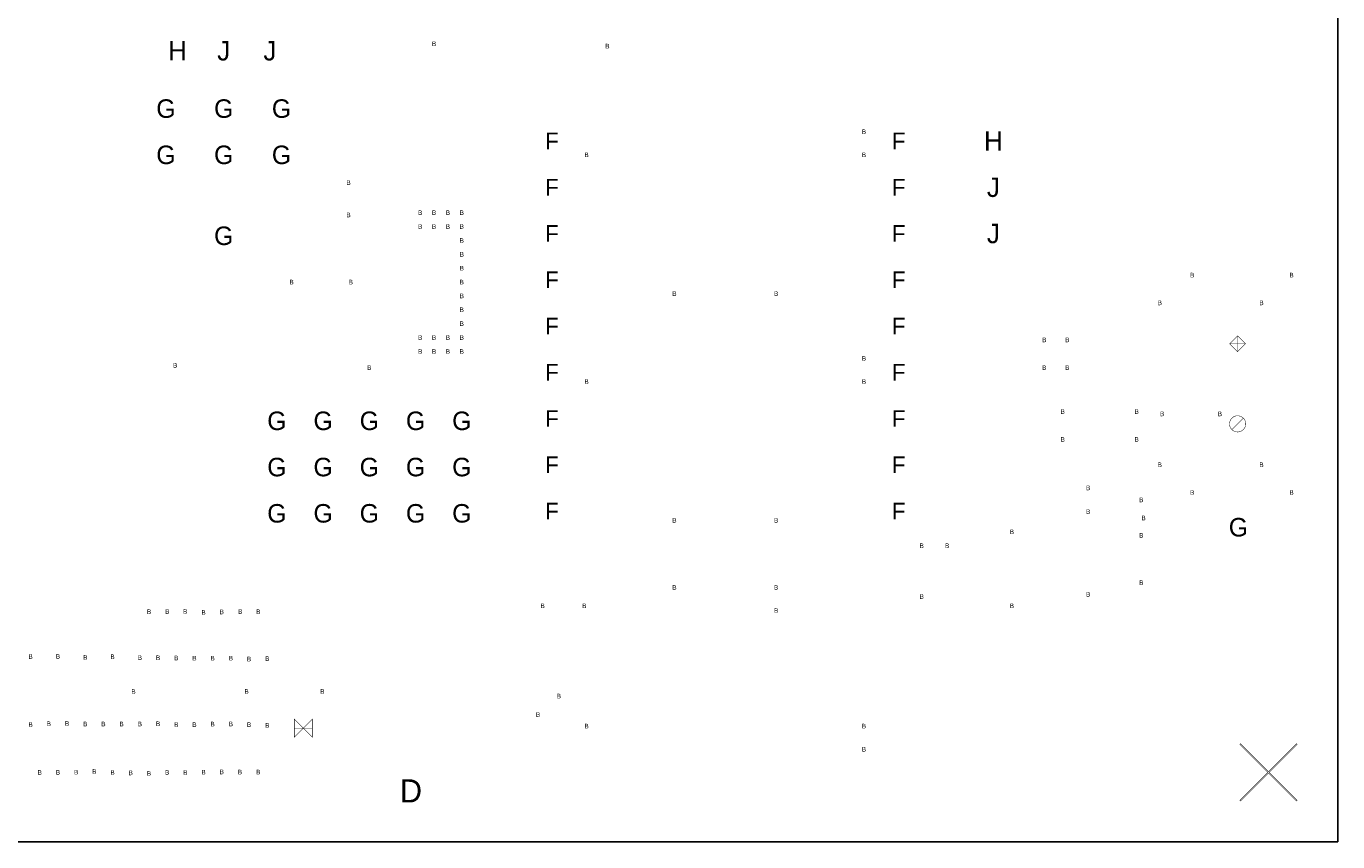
# Model space of a CAD drawing. Extents: x -0.5 to 11.3, y -1.3 to 8.4.
# Tile 7 of 11: x 3.2 to 6, y 0 to 1.8. Entities that reach past the tile are written whole.
import ezdxf
from ezdxf.enums import TextEntityAlignment as Align

# ---------------------------------------------------------------- set-up
doc = ezdxf.new("R2010")
doc.units = 0
doc.header["$MEASUREMENT"] = 0
doc.layers.add('BOARD_OUTLINE', color=10, linetype='CONTINUOUS')
doc.layers.add('DRILL_DRAWING', color=170, linetype='CONTINUOUS')
doc.styles.add('VERIBEST_GERBER_0', font='VBest0.ttf')

msp = doc.modelspace()

# ---------------------------------------------------------------- linework, layer by layer
at = {"layer": 'BOARD_OUTLINE'}
msp.add_lwpolyline([(0, 0), (0, 5), (6, 5), (6, 0)], close=True, dxfattribs=at)
at = {"layer": 'DRILL_DRAWING', "const_width": 0.001}
for points in [[(5.7833, 1.0596), (5.8003, 1.0766), (5.7833, 1.0936), (5.7663, 1.0766)], [(3.7428, 0.226), (3.7818, 0.265), (3.7818, 0.226), (3.7428, 0.265)], [(5.7895, 0.088), (5.85, 0.1485), (5.9105, 0.088), (5.912, 0.0895), (5.8515, 0.15), (5.912, 0.2105), (5.9105, 0.212), (5.85, 0.1515), (5.7895, 0.212), (5.788, 0.2105), (5.8485, 0.15), (5.788, 0.0895)]]:
    msp.add_lwpolyline(points, close=True, dxfattribs=at)
for points in [[(5.7833, 1.0601), (5.7833, 1.0931)], [(5.7668, 1.0766), (5.7998, 1.0766)], [(5.7713, 0.8914), (5.7953, 0.9154)], [(3.7433, 0.2455), (3.7812, 0.2455)]]:
    msp.add_lwpolyline(points, dxfattribs=at)
msp.add_lwpolyline([(5.7658, 0.9034, -1), (5.8008, 0.9034, -1)], format="xyb", close=True, dxfattribs=at)

# ---------------------------------------------------------------- texts
at = {"layer": 'DRILL_DRAWING', "style": 'VERIBEST_GERBER_0'}
for s, height, p in [('H', 0.042, (3.49, 1.71)), ('J', 0.042, (3.59, 1.71)), ('J', 0.042, (3.69, 1.71)), ('B', 0.01, (4.045, 1.725)), ('B', 0.01, (4.42, 1.72)), ('G', 0.04, (3.465, 1.585)), ('G', 0.04, (3.59, 1.585)), ('G', 0.04, (3.715, 1.585)), ('F', 0.036, (4.3, 1.515)), ('B', 0.01, (4.975, 1.535)), ('F', 0.036, (5.05, 1.515)), ('H', 0.042, (5.255, 1.515)), ('G', 0.04, (3.465, 1.485)), ('G', 0.04, (3.59, 1.485)), ('G', 0.04, (3.715, 1.485)), ('B', 0.01, (4.375, 1.485)), ('B', 0.01, (4.975, 1.485)), ('B', 0.01, (3.86, 1.425)), ('F', 0.036, (4.3, 1.415)), ('F', 0.036, (5.05, 1.415)), ('J', 0.042, (5.255, 1.415)), ('B', 0.01, (4.015, 1.36)), ('B', 0.01, (4.045, 1.36)), ('B', 0.01, (4.075, 1.36)), ('B', 0.01, (4.105, 1.36)), ('B', 0.01, (3.86, 1.355)), ('B', 0.01, (4.015, 1.33)), ('B', 0.01, (4.045, 1.33)), ('B', 0.01, (4.075, 1.33)), ('B', 0.01, (4.105, 1.33)), ('J', 0.042, (5.255, 1.315)), ('G', 0.04, (3.59, 1.31)), ('F', 0.036, (4.3, 1.315)), ('F', 0.036, (5.05, 1.315)), ('B', 0.01, (4.105, 1.3)), ('B', 0.01, (4.105, 1.27)), ('B', 0.01, (4.105, 1.24)), ('F', 0.036, (4.3, 1.215)), ('F', 0.036, (5.05, 1.215)), ('B', 0.01, (5.685, 1.225)), ('B', 0.01, (5.9, 1.225)), ('B', 0.01, (3.737, 1.21)), ('B', 0.01, (3.865, 1.21)), ('B', 0.01, (4.105, 1.21)), ('B', 0.01, (4.105, 1.18)), ('B', 0.01, (4.565, 1.185)), ('B', 0.01, (4.785, 1.185)), ('B', 0.01, (5.615, 1.165)), ('B', 0.01, (5.835, 1.165)), ('B', 0.01, (4.105, 1.15)), ('B', 0.01, (4.105, 1.12)), ('F', 0.036, (4.3, 1.115)), ('F', 0.036, (5.05, 1.115)), ('B', 0.01, (4.015, 1.09)), ('B', 0.01, (4.045, 1.09)), ('B', 0.01, (4.075, 1.09)), ('B', 0.01, (4.105, 1.09)), ('B', 0.01, (5.365, 1.085)), ('B', 0.01, (5.415, 1.085)), ('B', 0.01, (4.015, 1.06)), ('B', 0.01, (4.045, 1.06)), ('B', 0.01, (4.075, 1.06)), ('B', 0.01, (4.105, 1.06)), ('B', 0.01, (4.975, 1.045)), ('B', 0.01, (3.485, 1.03)), ('B', 0.01, (3.905, 1.025)), ('F', 0.036, (4.3, 1.015)), ('F', 0.036, (5.05, 1.015)), ('B', 0.01, (5.365, 1.025)), ('B', 0.01, (5.415, 1.025)), ('B', 0.01, (4.375, 0.995)), ('B', 0.01, (4.975, 0.995)), ('G', 0.04, (3.705, 0.91)), ('G', 0.04, (3.805, 0.91)), ('G', 0.04, (3.905, 0.91)), ('G', 0.04, (4.005, 0.91)), ('G', 0.04, (4.105, 0.91)), ('F', 0.036, (4.3, 0.915)), ('F', 0.036, (5.05, 0.915)), ('B', 0.01, (5.405, 0.93)), ('B', 0.01, (5.565, 0.93)), ('B', 0.01, (5.62, 0.925)), ('B', 0.01, (5.745, 0.925)), ('B', 0.01, (5.405, 0.87)), ('B', 0.01, (5.565, 0.87)), ('G', 0.04, (3.705, 0.81)), ('G', 0.04, (3.805, 0.81)), ('G', 0.04, (3.905, 0.81)), ('G', 0.04, (4.005, 0.81)), ('G', 0.04, (4.105, 0.81)), ('F', 0.036, (4.3, 0.815)), ('F', 0.036, (5.05, 0.815)), ('B', 0.01, (5.615, 0.815)), ('B', 0.01, (5.835, 0.815)), ('B', 0.01, (5.46, 0.765)), ('B', 0.01, (5.575, 0.7391)), ('B', 0.01, (5.685, 0.755)), ('B', 0.01, (5.9, 0.755)), ('G', 0.04, (3.705, 0.71)), ('G', 0.04, (3.805, 0.71)), ('G', 0.04, (3.905, 0.71)), ('G', 0.04, (4.005, 0.71)), ('G', 0.04, (4.105, 0.71)), ('F', 0.036, (4.3, 0.715)), ('F', 0.036, (5.05, 0.715)), ('B', 0.01, (5.46, 0.7138)), ('B', 0.01, (4.565, 0.695)), ('B', 0.01, (4.785, 0.695)), ('B', 0.01, (5.58, 0.7)), ('G', 0.04, (5.785, 0.68)), ('B', 0.01, (5.295, 0.67)), ('B', 0.01, (5.575, 0.6624)), ('B', 0.01, (5.1, 0.64)), ('B', 0.01, (5.155, 0.64)), ('B', 0.01, (4.565, 0.55)), ('B', 0.01, (4.785, 0.55)), ('B', 0.01, (5.46, 0.535)), ('B', 0.01, (5.575, 0.56)), ('B', 0.01, (4.28, 0.51)), ('B', 0.01, (4.37, 0.51)), ('B', 0.01, (5.1, 0.53)), ('B', 0.01, (5.295, 0.51)), ('B', 0.01, (3.4286, 0.4973)), ('B', 0.01, (3.468, 0.4976)), ('B', 0.01, (3.5066, 0.498)), ('B', 0.01, (3.5464, 0.4957)), ('B', 0.01, (3.5858, 0.4969)), ('B', 0.01, (3.6258, 0.4976)), ('B', 0.01, (3.6646, 0.4973)), ('B', 0.01, (4.785, 0.5)), ('B', 0.01, (3.1723, 0.4004)), ('B', 0.01, (3.2314, 0.4008)), ('B', 0.01, (3.2905, 0.3985)), ('B', 0.01, (3.3495, 0.4)), ('B', 0.01, (3.4086, 0.3981)), ('B', 0.01, (3.448, 0.3977)), ('B', 0.01, (3.4874, 0.3973)), ('B', 0.01, (3.5267, 0.3969)), ('B', 0.01, (3.5661, 0.3969)), ('B', 0.01, (3.6055, 0.3969)), ('B', 0.01, (3.6449, 0.395)), ('B', 0.01, (3.6843, 0.3958)), ('B', 0.01, (3.3948, 0.325)), ('B', 0.01, (3.6396, 0.325)), ('B', 0.01, (3.8034, 0.325)), ('B', 0.01, (4.315, 0.315)), ('B', 0.01, (3.1723, 0.2535)), ('B', 0.01, (3.2117, 0.255)), ('B', 0.01, (3.2511, 0.2558)), ('B', 0.01, (3.2905, 0.2546)), ('B', 0.01, (3.3298, 0.2546)), ('B', 0.01, (3.3692, 0.2546)), ('B', 0.01, (3.4086, 0.2546)), ('B', 0.01, (3.448, 0.255)), ('B', 0.01, (3.4874, 0.2535)), ('B', 0.01, (3.5267, 0.2531)), ('B', 0.01, (3.5661, 0.2544)), ('B', 0.01, (3.6055, 0.2547)), ('B', 0.01, (3.6449, 0.2531)), ('B', 0.01, (3.6843, 0.2516)), ('B', 0.01, (4.27, 0.275)), ('B', 0.01, (4.375, 0.25)), ('B', 0.01, (4.975, 0.25)), ('B', 0.01, (4.975, 0.2)), ('B', 0.01, (3.192, 0.1501)), ('B', 0.01, (3.2314, 0.1501)), ('B', 0.01, (3.2708, 0.1504)), ('B', 0.01, (3.3101, 0.152)), ('B', 0.01, (3.3495, 0.1497)), ('B', 0.01, (3.3889, 0.1489)), ('B', 0.01, (3.4283, 0.1477)), ('B', 0.01, (3.4677, 0.1501)), ('B', 0.01, (3.507, 0.1497)), ('B', 0.01, (3.5464, 0.1504)), ('B', 0.01, (3.5858, 0.151)), ('B', 0.01, (3.6252, 0.1507)), ('B', 0.01, (3.6646, 0.1507)), ('D', 0.05, (3.995, 0.11))]:
    msp.add_text(s, height=height, dxfattribs=at).set_placement(p, align=Align.MIDDLE_CENTER)

doc.saveas('drawing.dxf')
